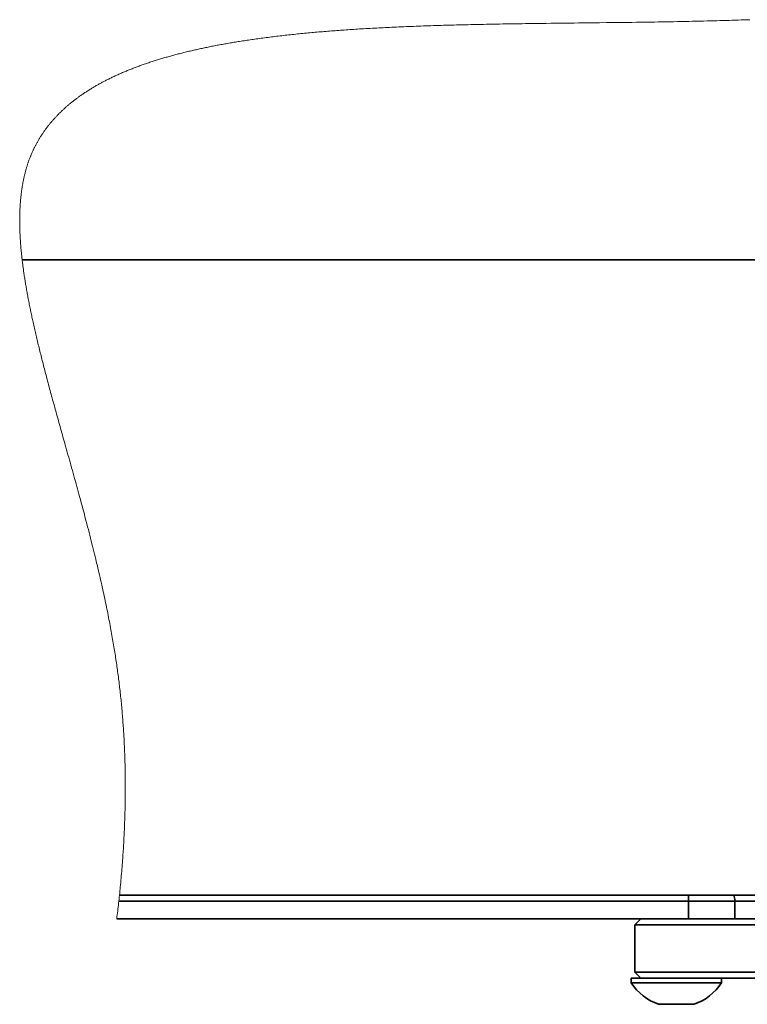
# Model space of a CAD drawing. Header units: millimetres. Extents: x 559 to 1365, y 424 to 1103.
# Tile 3 of 85: x 669 to 688, y 603 to 628. Entities that reach past the tile are written whole.
import ezdxf

# ---------------------------------------------------------------- set-up
doc = ezdxf.new("R2010")
doc.units = ezdxf.units.MM

msp = doc.modelspace()

# ---------------------------------------------------------------- linework, layer by layer
at = {"color": 7, "linetype": 'Continuous', "lineweight": 18}
for p, q in [((683.9702, 627.4603), (683.7947, 627.4583)), ((684.1458, 627.4623), (683.9702, 627.4603)), ((684.3213, 627.4644), (684.1458, 627.4623)), ((684.4969, 627.4666), (684.3213, 627.4644)), ((684.6723, 627.4688), (684.4969, 627.4666)), ((684.787, 627.4703), (684.6723, 627.4688)), ((684.9015, 627.4718), (684.787, 627.4703)), ((685.0161, 627.4734), (684.9015, 627.4718)), ((685.1306, 627.4751), (685.0161, 627.4734)), ((685.245, 627.4768), (685.1306, 627.4751)), ((685.3594, 627.4785), (685.245, 627.4768)), ((685.4555, 627.4801), (685.3594, 627.4785)), ((685.5515, 627.4816), (685.4555, 627.4801)), ((685.6474, 627.4832), (685.5515, 627.4816)), ((685.7433, 627.4849), (685.6474, 627.4832)), ((685.8408, 627.4867), (685.7433, 627.4849)), ((685.9383, 627.4885), (685.8408, 627.4867)), ((686.0358, 627.4904), (685.9383, 627.4885)), ((686.1331, 627.4923), (686.0358, 627.4904)), ((686.2304, 627.4943), (686.1331, 627.4923)), ((686.3225, 627.4963), (686.2304, 627.4943)), ((686.4145, 627.4983), (686.3225, 627.4963)), ((686.5065, 627.5004), (686.4145, 627.4983)), ((686.5983, 627.5025), (686.5065, 627.5004)), ((686.6901, 627.5048), (686.5983, 627.5025)), ((686.7818, 627.5071), (686.6901, 627.5048)), ((686.8587, 627.5091), (686.7818, 627.5071)), ((686.9356, 627.5111), (686.8587, 627.5091)), ((687.0124, 627.5132), (686.9356, 627.5111)), ((687.0891, 627.5154), (687.0124, 627.5132)), ((687.1672, 627.5176), (687.0891, 627.5154)), ((687.2451, 627.5199), (687.1672, 627.5176)), ((687.323, 627.5223), (687.2451, 627.5199)), ((687.4009, 627.5247), (687.323, 627.5223)), ((687.4786, 627.5272), (687.4009, 627.5247)), ((687.5518, 627.5297), (687.4786, 627.5272)), ((687.625, 627.5322), (687.5518, 627.5297)), ((687.6981, 627.5347), (687.625, 627.5322)), ((687.771, 627.5373), (687.6981, 627.5347)), ((676.7425, 627.2148), (676.6979, 627.2108)), ((676.7872, 627.2188), (676.7425, 627.2148)), ((676.8319, 627.2227), (676.7872, 627.2188)), ((676.8776, 627.2267), (676.8319, 627.2227)), ((676.9233, 627.2306), (676.8776, 627.2267)), ((676.9691, 627.2344), (676.9233, 627.2306)), ((677.015, 627.2382), (676.9691, 627.2344)), ((677.061, 627.242), (677.015, 627.2382)), ((677.1062, 627.2456), (677.061, 627.242)), ((677.1515, 627.2492), (677.1062, 627.2456)), ((677.1969, 627.2528), (677.1515, 627.2492)), ((677.2423, 627.2563), (677.1969, 627.2528)), ((677.2887, 627.2598), (677.2423, 627.2563)), ((677.3351, 627.2633), (677.2887, 627.2598)), ((677.3817, 627.2667), (677.3351, 627.2633)), ((677.4282, 627.2701), (677.3817, 627.2667)), ((677.4749, 627.2734), (677.4282, 627.2701)), ((677.5216, 627.2767), (677.4749, 627.2734)), ((677.5685, 627.28), (677.5216, 627.2767)), ((677.6154, 627.2832), (677.5685, 627.28)), ((677.6623, 627.2863), (677.6154, 627.2832)), ((677.7093, 627.2894), (677.6623, 627.2863)), ((677.7593, 627.2927), (677.7093, 627.2894)), ((677.8093, 627.2959), (677.7593, 627.2927)), ((677.8595, 627.2991), (677.8093, 627.2959)), ((677.9097, 627.3022), (677.8595, 627.2991)), ((677.96, 627.3053), (677.9097, 627.3022)), ((678.0103, 627.3083), (677.96, 627.3053)), ((678.0659, 627.3116), (678.0103, 627.3083)), ((678.1216, 627.3148), (678.0659, 627.3116)), ((678.1774, 627.318), (678.1216, 627.3148)), ((678.2333, 627.3211), (678.1774, 627.318)), ((678.2892, 627.3241), (678.2333, 627.3211)), ((678.3453, 627.3272), (678.2892, 627.3241)), ((678.3989, 627.33), (678.3453, 627.3272)), ((678.4526, 627.3328), (678.3989, 627.33)), ((678.5063, 627.3355), (678.4526, 627.3328)), ((678.5602, 627.3382), (678.5063, 627.3355)), ((678.6141, 627.3408), (678.5602, 627.3382)), ((678.668, 627.3434), (678.6141, 627.3408)), ((678.7221, 627.346), (678.668, 627.3434)), ((678.7762, 627.3485), (678.7221, 627.346)), ((678.8382, 627.3513), (678.7762, 627.3485)), ((678.9002, 627.3541), (678.8382, 627.3513)), ((678.9624, 627.3568), (678.9002, 627.3541)), ((679.0246, 627.3594), (678.9624, 627.3568)), ((679.087, 627.362), (679.0246, 627.3594)), ((679.1494, 627.3645), (679.087, 627.362)), ((679.2119, 627.367), (679.1494, 627.3645)), ((679.2733, 627.3694), (679.2119, 627.367)), ((679.3347, 627.3718), (679.2733, 627.3694)), ((679.3962, 627.3741), (679.3347, 627.3718)), ((679.4578, 627.3763), (679.3962, 627.3741)), ((679.5206, 627.3786), (679.4578, 627.3763)), ((679.5835, 627.3808), (679.5206, 627.3786)), ((679.6465, 627.3829), (679.5835, 627.3808)), ((679.7095, 627.385), (679.6465, 627.3829)), ((679.7726, 627.3871), (679.7095, 627.385)), ((679.836, 627.3891), (679.7726, 627.3871)), ((679.8994, 627.3911), (679.836, 627.3891)), ((679.9629, 627.393), (679.8994, 627.3911)), ((680.0265, 627.3949), (679.9629, 627.393)), ((680.0901, 627.3967), (680.0265, 627.3949)), ((680.1538, 627.3985), (680.0901, 627.3967)), ((680.2176, 627.4003), (680.1538, 627.3985)), ((680.2887, 627.4022), (680.2176, 627.4003)), ((680.3599, 627.4041), (680.2887, 627.4022)), ((680.4312, 627.4059), (680.3599, 627.4041)), ((680.5026, 627.4077), (680.4312, 627.4059)), ((680.5741, 627.4094), (680.5026, 627.4077)), ((680.6456, 627.4111), (680.5741, 627.4094)), ((680.7172, 627.4128), (680.6456, 627.4111)), ((680.7889, 627.4144), (680.7172, 627.4128)), ((680.8709, 627.4162), (680.7889, 627.4144)), ((680.953, 627.4179), (680.8709, 627.4162)), ((681.0352, 627.4196), (680.953, 627.4179)), ((681.1175, 627.4213), (681.0352, 627.4196)), ((681.1999, 627.4229), (681.1175, 627.4213)), ((681.2823, 627.4244), (681.1999, 627.4229)), ((681.3649, 627.4259), (681.2823, 627.4244)), ((681.4459, 627.4274), (681.3649, 627.4259)), ((681.5269, 627.4288), (681.4459, 627.4274)), ((681.608, 627.4302), (681.5269, 627.4288)), ((681.6892, 627.4315), (681.608, 627.4302)), ((681.772, 627.4328), (681.6892, 627.4315)), ((681.8548, 627.4341), (681.772, 627.4328)), ((681.9377, 627.4353), (681.8548, 627.4341)), ((682.0206, 627.4366), (681.9377, 627.4353)), ((682.1036, 627.4378), (682.0206, 627.4366)), ((682.2051, 627.4392), (682.1036, 627.4378)), ((682.3066, 627.4406), (682.2051, 627.4392)), ((682.4083, 627.4419), (682.3066, 627.4406)), ((682.51, 627.4433), (682.4083, 627.4419)), ((682.6265, 627.4447), (682.51, 627.4433)), ((682.743, 627.4462), (682.6265, 627.4447)), ((682.8597, 627.4476), (682.743, 627.4462)), ((682.9764, 627.449), (682.8597, 627.4476)), ((683.0932, 627.4503), (682.9764, 627.449)), ((683.21, 627.4517), (683.0932, 627.4503)), ((683.3269, 627.453), (683.21, 627.4517)), ((683.4438, 627.4543), (683.3269, 627.453)), ((683.6192, 627.4563), (683.4438, 627.4543)), ((683.7947, 627.4583), (683.6192, 627.4563)), ((674.7369, 626.9659), (674.7028, 626.9602)), ((674.7711, 626.9715), (674.7369, 626.9659)), ((674.8053, 626.9771), (674.7711, 626.9715)), ((674.8396, 626.9827), (674.8053, 626.9771)), ((674.8772, 626.9887), (674.8396, 626.9827)), ((674.9148, 626.9947), (674.8772, 626.9887)), ((674.9525, 627.0006), (674.9148, 626.9947)), ((674.9903, 627.0064), (674.9525, 627.0006)), ((675.0282, 627.0122), (674.9903, 627.0064)), ((675.0662, 627.0179), (675.0282, 627.0122)), ((675.1042, 627.0236), (675.0662, 627.0179)), ((675.1428, 627.0293), (675.1042, 627.0236)), ((675.1814, 627.035), (675.1428, 627.0293)), ((675.2201, 627.0405), (675.1814, 627.035)), ((675.259, 627.0461), (675.2201, 627.0405)), ((675.2979, 627.0515), (675.259, 627.0461)), ((675.3368, 627.057), (675.2979, 627.0515)), ((675.3795, 627.0628), (675.3368, 627.057)), ((675.4222, 627.0686), (675.3795, 627.0628)), ((675.465, 627.0744), (675.4222, 627.0686)), ((675.5079, 627.08), (675.465, 627.0744)), ((675.551, 627.0856), (675.5079, 627.08)), ((675.5941, 627.0912), (675.551, 627.0856)), ((675.6373, 627.0967), (675.5941, 627.0912)), ((675.6807, 627.1021), (675.6373, 627.0967)), ((675.7241, 627.1075), (675.6807, 627.1021)), ((675.7676, 627.1128), (675.7241, 627.1075)), ((675.8112, 627.118), (675.7676, 627.1128)), ((675.8549, 627.1232), (675.8112, 627.118)), ((675.8987, 627.1284), (675.8549, 627.1232)), ((675.9427, 627.1334), (675.8987, 627.1284)), ((675.9858, 627.1384), (675.9427, 627.1334)), ((676.029, 627.1432), (675.9858, 627.1384)), ((676.0723, 627.148), (676.029, 627.1432)), ((676.1157, 627.1528), (676.0723, 627.148)), ((676.1599, 627.1576), (676.1157, 627.1528)), ((676.2043, 627.1623), (676.1599, 627.1576)), ((676.2487, 627.167), (676.2043, 627.1623)), ((676.2933, 627.1716), (676.2487, 627.167)), ((676.3379, 627.1762), (676.2933, 627.1716)), ((676.3827, 627.1807), (676.3379, 627.1762)), ((676.4276, 627.1852), (676.3827, 627.1807)), ((676.4726, 627.1896), (676.4276, 627.1852)), ((676.5176, 627.194), (676.4726, 627.1896)), ((676.5628, 627.1983), (676.5176, 627.194)), ((676.6081, 627.2025), (676.5628, 627.1983)), ((676.6534, 627.2067), (676.6081, 627.2025)), ((676.6979, 627.2108), (676.6534, 627.2067)), ((673.5023, 626.7156), (673.4713, 626.7079)), ((673.5334, 626.7231), (673.5023, 626.7156)), ((673.5645, 626.7307), (673.5334, 626.7231)), ((673.5958, 626.7381), (673.5645, 626.7307)), ((673.6271, 626.7455), (673.5958, 626.7381)), ((673.6585, 626.7529), (673.6271, 626.7455)), ((673.6877, 626.7597), (673.6585, 626.7529)), ((673.717, 626.7664), (673.6877, 626.7597)), ((673.7463, 626.7731), (673.717, 626.7664)), ((673.7757, 626.7797), (673.7463, 626.7731)), ((673.8057, 626.7864), (673.7757, 626.7797)), ((673.8358, 626.793), (673.8057, 626.7864)), ((673.8659, 626.7996), (673.8358, 626.793)), ((673.8961, 626.8062), (673.8659, 626.7996)), ((673.9264, 626.8127), (673.8961, 626.8062)), ((673.9568, 626.8192), (673.9264, 626.8127)), ((673.9873, 626.8256), (673.9568, 626.8192)), ((674.0178, 626.832), (673.9873, 626.8256)), ((674.0484, 626.8383), (674.0178, 626.832)), ((674.0791, 626.8446), (674.0484, 626.8383)), ((674.1117, 626.8512), (674.0791, 626.8446)), ((674.1444, 626.8578), (674.1117, 626.8512)), ((674.1772, 626.8643), (674.1444, 626.8578)), ((674.21, 626.8708), (674.1772, 626.8643)), ((674.243, 626.8772), (674.21, 626.8708)), ((674.276, 626.8835), (674.243, 626.8772)), ((674.3072, 626.8895), (674.276, 626.8835)), ((674.3385, 626.8954), (674.3072, 626.8895)), ((674.3698, 626.9013), (674.3385, 626.8954)), ((674.4013, 626.9071), (674.3698, 626.9013)), ((674.4328, 626.9129), (674.4013, 626.9071)), ((674.4662, 626.919), (674.4328, 626.9129)), ((674.4998, 626.925), (674.4662, 626.919)), ((674.5334, 626.931), (674.4998, 626.925)), ((674.5671, 626.9369), (674.5334, 626.931)), ((674.6009, 626.9428), (674.5671, 626.9369)), ((674.6348, 626.9486), (674.6009, 626.9428)), ((674.6688, 626.9544), (674.6348, 626.9486)), ((674.7028, 626.9602), (674.6688, 626.9544)), ((672.6364, 626.4695), (672.6082, 626.4602)), ((672.6632, 626.4783), (672.6364, 626.4695)), ((672.6901, 626.487), (672.6632, 626.4783)), ((672.717, 626.4957), (672.6901, 626.487)), ((672.7441, 626.5042), (672.717, 626.4957)), ((672.7712, 626.5128), (672.7441, 626.5042)), ((672.7985, 626.5213), (672.7712, 626.5128)), ((672.8258, 626.5297), (672.7985, 626.5213)), ((672.8526, 626.5379), (672.8258, 626.5297)), ((672.8796, 626.5461), (672.8526, 626.5379)), ((672.9066, 626.5542), (672.8796, 626.5461)), ((672.9337, 626.5623), (672.9066, 626.5542)), ((672.9613, 626.5704), (672.9337, 626.5623)), ((672.9891, 626.5785), (672.9613, 626.5704)), ((673.0169, 626.5866), (672.9891, 626.5785)), ((673.0448, 626.5946), (673.0169, 626.5866)), ((673.0728, 626.6025), (673.0448, 626.5946)), ((673.1004, 626.6103), (673.0728, 626.6025)), ((673.1281, 626.618), (673.1004, 626.6103)), ((673.1558, 626.6256), (673.1281, 626.618)), ((673.1836, 626.6332), (673.1558, 626.6256)), ((673.212, 626.6409), (673.1836, 626.6332)), ((673.2405, 626.6486), (673.212, 626.6409)), ((673.2691, 626.6562), (673.2405, 626.6486)), ((673.2978, 626.6637), (673.2691, 626.6562)), ((673.3265, 626.6712), (673.2978, 626.6637)), ((673.3553, 626.6787), (673.3265, 626.6712)), ((673.3842, 626.686), (673.3553, 626.6787)), ((673.4132, 626.6934), (673.3842, 626.686)), ((673.4422, 626.7007), (673.4132, 626.6934)), ((673.4713, 626.7079), (673.4422, 626.7007)), ((671.966, 626.2199), (671.9421, 626.2098)), ((671.9899, 626.23), (671.966, 626.2199)), ((672.0143, 626.2401), (671.9899, 626.23)), ((672.0389, 626.2502), (672.0143, 626.2401)), ((672.0635, 626.2603), (672.0389, 626.2502)), ((672.0883, 626.2703), (672.0635, 626.2603)), ((672.1131, 626.2802), (672.0883, 626.2703)), ((672.1375, 626.2899), (672.1131, 626.2802)), ((672.1621, 626.2996), (672.1375, 626.2899)), ((672.1868, 626.3091), (672.1621, 626.2996)), ((672.2115, 626.3187), (672.1868, 626.3091)), ((672.2368, 626.3283), (672.2115, 626.3187)), ((672.2621, 626.3379), (672.2368, 626.3283)), ((672.2876, 626.3475), (672.2621, 626.3379)), ((672.3131, 626.3569), (672.2876, 626.3475)), ((672.3388, 626.3664), (672.3131, 626.3569)), ((672.3645, 626.3757), (672.3388, 626.3664)), ((672.3903, 626.385), (672.3645, 626.3757)), ((672.4162, 626.3943), (672.3903, 626.385)), ((672.4422, 626.4035), (672.4162, 626.3943)), ((672.4683, 626.4126), (672.4422, 626.4035)), ((672.4961, 626.4223), (672.4683, 626.4126)), ((672.524, 626.4319), (672.4961, 626.4223)), ((672.5519, 626.4414), (672.524, 626.4319)), ((672.58, 626.4508), (672.5519, 626.4414)), ((672.6082, 626.4602), (672.58, 626.4508)), ((671.4455, 625.975), (671.4262, 625.9648)), ((671.465, 625.9852), (671.4455, 625.975)), ((671.4845, 625.9953), (671.465, 625.9852)), ((671.5041, 626.0054), (671.4845, 625.9953)), ((671.5238, 626.0154), (671.5041, 626.0054)), ((671.5459, 626.0266), (671.5238, 626.0154)), ((671.5682, 626.0377), (671.5459, 626.0266)), ((671.5905, 626.0488), (671.5682, 626.0377)), ((671.6129, 626.0597), (671.5905, 626.0488)), ((671.6358, 626.0709), (671.6129, 626.0597)), ((671.6588, 626.0819), (671.6358, 626.0709)), ((671.682, 626.0929), (671.6588, 626.0819)), ((671.7052, 626.1039), (671.682, 626.0929)), ((671.7285, 626.1148), (671.7052, 626.1039)), ((671.752, 626.1256), (671.7285, 626.1148)), ((671.7755, 626.1364), (671.752, 626.1256)), ((671.7992, 626.1471), (671.7755, 626.1364)), ((671.8229, 626.1578), (671.7992, 626.1471)), ((671.8468, 626.1684), (671.8229, 626.1578)), ((671.8707, 626.1789), (671.8468, 626.1684)), ((671.8947, 626.1894), (671.8707, 626.1789)), ((671.9184, 626.1996), (671.8947, 626.1894)), ((671.9421, 626.2098), (671.9184, 626.1996)), ((671.006, 625.7186), (670.9871, 625.7063)), ((671.0254, 625.7311), (671.006, 625.7186)), ((671.0448, 625.7435), (671.0254, 625.7311)), ((671.0643, 625.7559), (671.0448, 625.7435)), ((671.0839, 625.7682), (671.0643, 625.7559)), ((671.1037, 625.7804), (671.0839, 625.7682)), ((671.1225, 625.792), (671.1037, 625.7804)), ((671.1415, 625.8036), (671.1225, 625.792)), ((671.1605, 625.8151), (671.1415, 625.8036)), ((671.1797, 625.8265), (671.1605, 625.8151)), ((671.1989, 625.8379), (671.1797, 625.8265)), ((671.2182, 625.8492), (671.1989, 625.8379)), ((671.2367, 625.86), (671.2182, 625.8492)), ((671.2553, 625.8707), (671.2367, 625.86)), ((671.274, 625.8813), (671.2553, 625.8707)), ((671.2927, 625.8919), (671.274, 625.8813)), ((671.3116, 625.9025), (671.2927, 625.8919)), ((671.3305, 625.913), (671.3116, 625.9025)), ((671.3495, 625.9235), (671.3305, 625.913)), ((671.3685, 625.9339), (671.3495, 625.9235)), ((671.3877, 625.9442), (671.3685, 625.9339)), ((671.4069, 625.9546), (671.3877, 625.9442)), ((671.4262, 625.9648), (671.4069, 625.9546)), ((670.6599, 625.471), (670.6439, 625.4584)), ((670.6759, 625.4836), (670.6599, 625.471)), ((670.6912, 625.4955), (670.6759, 625.4836)), ((670.7067, 625.5074), (670.6912, 625.4955)), ((670.7222, 625.5193), (670.7067, 625.5074)), ((670.7378, 625.5311), (670.7222, 625.5193)), ((670.7535, 625.5428), (670.7378, 625.5311)), ((670.7692, 625.5546), (670.7535, 625.5428)), ((670.7851, 625.5662), (670.7692, 625.5546)), ((670.801, 625.5778), (670.7851, 625.5662)), ((670.817, 625.5894), (670.801, 625.5778)), ((670.833, 625.6009), (670.817, 625.5894)), ((670.8492, 625.6123), (670.833, 625.6009)), ((670.8654, 625.6238), (670.8492, 625.6123)), ((670.8817, 625.6351), (670.8654, 625.6238)), ((670.8981, 625.6464), (670.8817, 625.6351)), ((670.9145, 625.6577), (670.8981, 625.6464)), ((670.931, 625.6689), (670.9145, 625.6577)), ((670.9496, 625.6814), (670.931, 625.6689)), ((670.9683, 625.6939), (670.9496, 625.6814)), ((670.9871, 625.7063), (670.9683, 625.6939)), ((670.3776, 625.2264), (670.3634, 625.2127)), ((670.392, 625.24), (670.3776, 625.2264)), ((670.4064, 625.2536), (670.392, 625.24)), ((670.421, 625.2671), (670.4064, 625.2536)), ((670.4356, 625.2805), (670.421, 625.2671)), ((670.4503, 625.2939), (670.4356, 625.2805)), ((670.4651, 625.3073), (670.4503, 625.2939)), ((670.4793, 625.32), (670.4651, 625.3073)), ((670.4936, 625.3326), (670.4793, 625.32)), ((670.508, 625.3452), (670.4936, 625.3326)), ((670.5225, 625.3577), (670.508, 625.3452)), ((670.537, 625.3702), (670.5225, 625.3577)), ((670.5516, 625.3826), (670.537, 625.3702)), ((670.5663, 625.395), (670.5516, 625.3826)), ((670.5811, 625.4073), (670.5663, 625.395)), ((670.5967, 625.4201), (670.5811, 625.4073)), ((670.6124, 625.4329), (670.5967, 625.4201)), ((670.6281, 625.4457), (670.6124, 625.4329)), ((670.6439, 625.4584), (670.6281, 625.4457)), ((670.1426, 624.9801), (670.1305, 624.9661)), ((670.1547, 624.9941), (670.1426, 624.9801)), ((670.167, 625.008), (670.1547, 624.9941)), ((670.1793, 625.0219), (670.167, 625.008)), ((670.1918, 625.0357), (670.1793, 625.0219)), ((670.2043, 625.0495), (670.1918, 625.0357)), ((670.2169, 625.0632), (670.2043, 625.0495)), ((670.2295, 625.0768), (670.2169, 625.0632)), ((670.2422, 625.0902), (670.2295, 625.0768)), ((670.2548, 625.1036), (670.2422, 625.0902)), ((670.2676, 625.1169), (670.2548, 625.1036)), ((670.2805, 625.1302), (670.2676, 625.1169)), ((670.2934, 625.1434), (670.2805, 625.1302)), ((670.3072, 625.1574), (670.2934, 625.1434)), ((670.3211, 625.1713), (670.3072, 625.1574)), ((670.3351, 625.1852), (670.3211, 625.1713)), ((670.3492, 625.199), (670.3351, 625.1852)), ((670.3634, 625.2127), (670.3492, 625.199)), ((669.9433, 624.7264), (669.9329, 624.7116)), ((669.9538, 624.7411), (669.9433, 624.7264)), ((669.9644, 624.7558), (669.9538, 624.7411)), ((669.9751, 624.7705), (669.9644, 624.7558)), ((669.9859, 624.7851), (669.9751, 624.7705)), ((669.9974, 624.8005), (669.9859, 624.7851)), ((670.009, 624.8159), (669.9974, 624.8005)), ((670.0207, 624.8312), (670.009, 624.8159)), ((670.0326, 624.8464), (670.0207, 624.8312)), ((670.0445, 624.8616), (670.0326, 624.8464)), ((670.0565, 624.8767), (670.0445, 624.8616)), ((670.0686, 624.8917), (670.0565, 624.8767)), ((670.0808, 624.9067), (670.0686, 624.8917)), ((670.093, 624.9217), (670.0808, 624.9067)), ((670.1054, 624.9365), (670.093, 624.9217)), ((670.1179, 624.9513), (670.1054, 624.9365)), ((670.1305, 624.9661), (670.1179, 624.9513)), ((669.7835, 624.4771), (669.7745, 624.4614)), ((669.7926, 624.4928), (669.7835, 624.4771)), ((669.8018, 624.5084), (669.7926, 624.4928)), ((669.8111, 624.5239), (669.8018, 624.5084)), ((669.8204, 624.5394), (669.8111, 624.5239)), ((669.8299, 624.5549), (669.8204, 624.5394)), ((669.8394, 624.5702), (669.8299, 624.5549)), ((669.849, 624.5856), (669.8394, 624.5702)), ((669.8587, 624.6008), (669.849, 624.5856)), ((669.8685, 624.616), (669.8587, 624.6008)), ((669.879, 624.6321), (669.8685, 624.616)), ((669.8896, 624.6481), (669.879, 624.6321)), ((669.9003, 624.6641), (669.8896, 624.6481)), ((669.911, 624.68), (669.9003, 624.6641)), ((669.9219, 624.6958), (669.911, 624.68)), ((669.9329, 624.7116), (669.9219, 624.6958)), ((669.6592, 624.2379), (669.6522, 624.2228)), ((669.6662, 624.2529), (669.6592, 624.2379)), ((669.6733, 624.2678), (669.6662, 624.2529)), ((669.6804, 624.2825), (669.6733, 624.2678)), ((669.6875, 624.297), (669.6804, 624.2825)), ((669.6947, 624.3116), (669.6875, 624.297)), ((669.702, 624.326), (669.6947, 624.3116)), ((669.7094, 624.3407), (669.702, 624.326)), ((669.717, 624.3554), (669.7094, 624.3407)), ((669.7246, 624.37), (669.717, 624.3554)), ((669.7323, 624.3846), (669.7246, 624.37)), ((669.7401, 624.3991), (669.7323, 624.3846)), ((669.7485, 624.4147), (669.7401, 624.3991)), ((669.7571, 624.4303), (669.7485, 624.4147)), ((669.7658, 624.4459), (669.7571, 624.4303)), ((669.7745, 624.4614), (669.7658, 624.4459)), ((669.5545, 623.9848), (669.5482, 623.9673)), ((669.5609, 624.0022), (669.5545, 623.9848)), ((669.5673, 624.0195), (669.5609, 624.0022)), ((669.5739, 624.0368), (669.5673, 624.0195)), ((669.5805, 624.054), (669.5739, 624.0368)), ((669.5867, 624.0696), (669.5805, 624.054)), ((669.5929, 624.0851), (669.5867, 624.0696)), ((669.5992, 624.1006), (669.5929, 624.0851)), ((669.6055, 624.116), (669.5992, 624.1006)), ((669.612, 624.1314), (669.6055, 624.116)), ((669.6185, 624.1468), (669.612, 624.1314)), ((669.6251, 624.1621), (669.6185, 624.1468)), ((669.6317, 624.1773), (669.6251, 624.1621)), ((669.6385, 624.1925), (669.6317, 624.1773)), ((669.6453, 624.2077), (669.6385, 624.1925)), ((669.6522, 624.2228), (669.6453, 624.2077)), ((669.473, 623.7286), (669.468, 623.7103)), ((669.478, 623.7468), (669.473, 623.7286)), ((669.4832, 623.765), (669.478, 623.7468)), ((669.4884, 623.7831), (669.4832, 623.765)), ((669.4938, 623.8011), (669.4884, 623.7831)), ((669.4992, 623.8191), (669.4938, 623.8011)), ((669.5047, 623.8371), (669.4992, 623.8191)), ((669.5104, 623.8549), (669.5047, 623.8371)), ((669.5155, 623.8711), (669.5104, 623.8549)), ((669.5208, 623.8873), (669.5155, 623.8711)), ((669.5261, 623.9034), (669.5208, 623.8873)), ((669.5315, 623.9195), (669.5261, 623.9034)), ((669.537, 623.9355), (669.5315, 623.9195)), ((669.5426, 623.9514), (669.537, 623.9355)), ((669.5482, 623.9673), (669.5426, 623.9514)), ((669.4138, 623.481), (669.41, 623.462)), ((669.418, 623.5011), (669.4138, 623.481)), ((669.4222, 623.5212), (669.418, 623.5011)), ((669.4266, 623.5412), (669.4222, 623.5212)), ((669.431, 623.5611), (669.4266, 623.5412)), ((669.4356, 623.581), (669.431, 623.5611)), ((669.4402, 623.6008), (669.4356, 623.581)), ((669.4446, 623.6191), (669.4402, 623.6008)), ((669.4491, 623.6373), (669.4446, 623.6191)), ((669.4536, 623.6555), (669.4491, 623.6373)), ((669.4583, 623.6736), (669.4536, 623.6555)), ((669.4631, 623.692), (669.4583, 623.6736)), ((669.468, 623.7103), (669.4631, 623.692)), ((669.3733, 623.2497), (669.3705, 623.2304)), ((669.3762, 623.269), (669.3733, 623.2497)), ((669.3792, 623.2882), (669.3762, 623.269)), ((669.3823, 623.3078), (669.3792, 623.2882)), ((669.3854, 623.3272), (669.3823, 623.3078)), ((669.3887, 623.3466), (669.3854, 623.3272)), ((669.392, 623.366), (669.3887, 623.3466)), ((669.3954, 623.3853), (669.392, 623.366)), ((669.3989, 623.4046), (669.3954, 623.3853)), ((669.4025, 623.4238), (669.3989, 623.4046)), ((669.4062, 623.4429), (669.4025, 623.4238)), ((669.41, 623.462), (669.4062, 623.4429)), ((669.3427, 622.9918), (669.3409, 622.9713)), ((669.3446, 623.0121), (669.3427, 622.9918)), ((669.3466, 623.0324), (669.3446, 623.0121)), ((669.3486, 623.0523), (669.3466, 623.0324)), ((669.3507, 623.0721), (669.3486, 623.0523)), ((669.3529, 623.0918), (669.3507, 623.0721)), ((669.3552, 623.1115), (669.3529, 623.0918)), ((669.3575, 623.1315), (669.3552, 623.1115)), ((669.36, 623.1515), (669.3575, 623.1315)), ((669.3625, 623.1714), (669.36, 623.1515)), ((669.3651, 623.1912), (669.3625, 623.1714)), ((669.3678, 623.211), (669.3651, 623.1912)), ((669.3705, 623.2304), (669.3678, 623.211)), ((669.3255, 622.7375), (669.3246, 622.7167)), ((669.3265, 622.7583), (669.3255, 622.7375)), ((669.3276, 622.7802), (669.3265, 622.7583)), ((669.3288, 622.8021), (669.3276, 622.7802)), ((669.33, 622.824), (669.3288, 622.8021)), ((669.3314, 622.8458), (669.33, 622.824)), ((669.3328, 622.8675), (669.3314, 622.8458)), ((669.3343, 622.8892), (669.3328, 622.8675)), ((669.3358, 622.9098), (669.3343, 622.8892)), ((669.3375, 622.9304), (669.3358, 622.9098)), ((669.3391, 622.9509), (669.3375, 622.9304)), ((669.3409, 622.9713), (669.3391, 622.9509)), ((669.3195, 622.4858), (669.3194, 622.4648)), ((669.3196, 622.5068), (669.3195, 622.4858)), ((669.3198, 622.5277), (669.3196, 622.5068)), ((669.32, 622.5486), (669.3198, 622.5277)), ((669.3203, 622.5697), (669.32, 622.5486)), ((669.3207, 622.5909), (669.3203, 622.5697)), ((669.3212, 622.612), (669.3207, 622.5909)), ((669.3217, 622.633), (669.3212, 622.612)), ((669.3223, 622.654), (669.3217, 622.633)), ((669.323, 622.675), (669.3223, 622.654)), ((669.3238, 622.6959), (669.323, 622.675)), ((669.3246, 622.7167), (669.3238, 622.6959)), ((669.3194, 622.4648), (669.3194, 622.4409)), ((669.3194, 622.4409), (669.3195, 622.4169)), ((669.3195, 622.4169), (669.3197, 622.3929)), ((669.3197, 622.3929), (669.32, 622.3687)), ((669.32, 622.3687), (669.3204, 622.3446)), ((669.3204, 622.3446), (669.3208, 622.3204)), ((669.3208, 622.3204), (669.3213, 622.2961)), ((669.3213, 622.2961), (669.3219, 622.2717)), ((669.3219, 622.2717), (669.3226, 622.2462)), ((669.3226, 622.2462), (669.3235, 622.2205)), ((669.3235, 622.2205), (669.3244, 622.1948)), ((669.3244, 622.1948), (669.3254, 622.1691)), ((669.3254, 622.1691), (669.3264, 622.1432)), ((669.3264, 622.1432), (669.3276, 622.1174)), ((669.3276, 622.1174), (669.3288, 622.0926)), ((669.3288, 622.0926), (669.3301, 622.0678)), ((669.3301, 622.0678), (669.3314, 622.0429)), ((669.3314, 622.0429), (669.3329, 622.0179)), ((669.3329, 622.0179), (669.3344, 621.9929)), ((669.3344, 621.9929), (669.336, 621.9679)), ((669.336, 621.9679), (669.3376, 621.9428)), ((669.3376, 621.9428), (669.3394, 621.9176)), ((669.3394, 621.9176), (669.3413, 621.8912)), ((669.3413, 621.8912), (669.3433, 621.8647)), ((669.3433, 621.8647), (669.3454, 621.8381)), ((669.3454, 621.8381), (669.3475, 621.8115)), ((669.3475, 621.8115), (669.3497, 621.7848)), ((669.3497, 621.7848), (669.3521, 621.7581)), ((669.3521, 621.7581), (669.3545, 621.7313)), ((669.3545, 621.7313), (669.357, 621.7044)), ((669.357, 621.7044), (669.3595, 621.6775)), ((669.3595, 621.6775), (669.3622, 621.6505)), ((669.3622, 621.6505), (669.3649, 621.6235)), ((669.3649, 621.6235), (669.3677, 621.5964)), ((669.3677, 621.5964), (669.3704, 621.5708)), ((669.3704, 621.5708), (669.3732, 621.5451)), ((669.3732, 621.5451), (669.3761, 621.5194)), ((669.3761, 621.5194), (669.379, 621.4937)), ((669.379, 621.4937), (669.382, 621.4678)), ((669.382, 621.4678), (669.3851, 621.4411)), ((669.3851, 621.4411), (669.3884, 621.4142)), ((669.3884, 621.4142), (669.3917, 621.3873)), ((669.3917, 621.3873), (669.3951, 621.3604)), ((669.3951, 621.3604), (669.3985, 621.3334)), ((669.3985, 621.3334), (669.4021, 621.3064)), ((669.4021, 621.3064), (669.4054, 621.2808)), ((669.4054, 621.2808), (669.4089, 621.2552)), ((669.4089, 621.2552), (669.4124, 621.2295)), ((669.4124, 621.2295), (669.416, 621.2038)), ((669.416, 621.2038), (669.4196, 621.1781)), ((669.4196, 621.1781), (669.4237, 621.1493)), ((669.4237, 621.1493), (669.4279, 621.1204)), ((669.4279, 621.1204), (669.4322, 621.0915)), ((669.4322, 621.0915), (669.4366, 621.0625)), ((669.4366, 621.0625), (669.441, 621.0335)), ((669.441, 621.0335), (669.4455, 621.0044)), ((669.4455, 621.0044), (669.4501, 620.9752)), ((669.4501, 620.9752), (669.4547, 620.946)), ((669.4547, 620.946), (669.4594, 620.9168)), ((669.4594, 620.9168), (669.4642, 620.8874)), ((669.4642, 620.8874), (669.4691, 620.8581)), ((669.4691, 620.8581), (669.474, 620.8286)), ((669.474, 620.8286), (669.479, 620.7991)), ((669.479, 620.7991), (669.484, 620.7696)), ((669.484, 620.7696), (669.4892, 620.7399)), ((669.4892, 620.7399), (669.4944, 620.7103)), ((669.4944, 620.7103), (669.4999, 620.6791)), ((669.4999, 620.6791), (669.5055, 620.6479)), ((669.5055, 620.6479), (669.5112, 620.6167)), ((669.5112, 620.6167), (669.5169, 620.5853)), ((669.5169, 620.5853), (669.5227, 620.5539)), ((669.5227, 620.5539), (669.5286, 620.5225)), ((669.5286, 620.5225), (669.5351, 620.4881)), ((669.5351, 620.4881), (669.5417, 620.4536)), ((669.5417, 620.4536), (669.5484, 620.4191)), ((669.5484, 620.4191), (669.5551, 620.3845)), ((669.5551, 620.3845), (669.5619, 620.3499)), ((669.5619, 620.3499), (669.5689, 620.3151)), ((669.5689, 620.3151), (669.5758, 620.2803)), ((669.5758, 620.2803), (669.5823, 620.2484)), ((669.5823, 620.2484), (669.5889, 620.2163)), ((669.5889, 620.2163), (669.5955, 620.1843)), ((669.5955, 620.1843), (669.6022, 620.1521)), ((669.6022, 620.1521), (669.6089, 620.1199)), ((669.6089, 620.1199), (669.6157, 620.0877)), ((669.6157, 620.0877), (669.6226, 620.0553)), ((669.6226, 620.0553), (669.6295, 620.023)), ((669.6295, 620.023), (669.6365, 619.9905)), ((669.6365, 619.9905), (669.6435, 619.9581)), ((669.6435, 619.9581), (669.6506, 619.9255)), ((669.6506, 619.9255), (669.6578, 619.8929)), ((669.6578, 619.8929), (669.6664, 619.8544)), ((669.6664, 619.8544), (669.675, 619.8159)), ((669.675, 619.8159), (669.6837, 619.7772)), ((669.6837, 619.7772), (669.6924, 619.7385)), ((669.6924, 619.7385), (669.7006, 619.7026)), ((669.7006, 619.7026), (669.7089, 619.6666)), ((669.7089, 619.6666), (669.7172, 619.6306)), ((669.7172, 619.6306), (669.7256, 619.5945)), ((669.7256, 619.5945), (669.7341, 619.5583)), ((669.7341, 619.5583), (669.7426, 619.5221)), ((669.7426, 619.5221), (669.7512, 619.4858)), ((669.7512, 619.4858), (669.7607, 619.4458)), ((669.7607, 619.4458), (669.7703, 619.4057)), ((669.7703, 619.4057), (669.7799, 619.3656)), ((669.7799, 619.3656), (669.7897, 619.3254)), ((669.7897, 619.3254), (669.7995, 619.2851)), ((669.7995, 619.2851), (669.8094, 619.2447)), ((669.8094, 619.2447), (669.8193, 619.2042)), ((669.8193, 619.2042), (669.8294, 619.1637)), ((669.8294, 619.1637), (669.8394, 619.1231)), ((669.8394, 619.1231), (669.8496, 619.0825)), ((669.8496, 619.0825), (669.8596, 619.0425)), ((669.8596, 619.0425), (669.8697, 619.0024)), ((669.8697, 619.0024), (669.8799, 618.9622)), ((669.8799, 618.9622), (669.8901, 618.922)), ((669.8901, 618.922), (669.9006, 618.881)), ((669.9006, 618.881), (669.9111, 618.8399)), ((669.9111, 618.8399), (669.9217, 618.7988)), ((669.9217, 618.7988), (669.9324, 618.7576)), ((669.9324, 618.7576), (669.9431, 618.7163)), ((669.9431, 618.7163), (669.9537, 618.6757)), ((669.9537, 618.6757), (669.9643, 618.635)), ((669.9643, 618.635), (669.975, 618.5942)), ((669.975, 618.5942), (669.9857, 618.5534)), ((669.9857, 618.5534), (669.9986, 618.5047)), ((669.9986, 618.5047), (670.0115, 618.456)), ((670.0115, 618.456), (670.0245, 618.4071)), ((670.0245, 618.4071), (670.0376, 618.3582)), ((670.0376, 618.3582), (670.0507, 618.3091)), ((670.0507, 618.3091), (670.0639, 618.26)), ((670.0639, 618.26), (670.0764, 618.2136)), ((670.0764, 618.2136), (670.0889, 618.1671)), ((670.0889, 618.1671), (670.1016, 618.1205)), ((670.1016, 618.1205), (670.1142, 618.0738)), ((670.1142, 618.0738), (670.127, 618.0271)), ((670.127, 618.0271), (670.1397, 617.9803)), ((670.1397, 617.9803), (670.1526, 617.9334)), ((670.1526, 617.9334), (670.1667, 617.8817)), ((670.1667, 617.8817), (670.1809, 617.83)), ((670.1809, 617.83), (670.1952, 617.7781)), ((670.1952, 617.7781), (670.2095, 617.7262)), ((670.2095, 617.7262), (670.2239, 617.6742)), ((670.2239, 617.6742), (670.2383, 617.6221)), ((670.2383, 617.6221), (670.2528, 617.5699)), ((670.2528, 617.5699), (670.2673, 617.5176)), ((670.2673, 617.5176), (670.2819, 617.4653)), ((670.2819, 617.4653), (670.2965, 617.4129)), ((670.2965, 617.4129), (670.3109, 617.3613)), ((670.3109, 617.3613), (670.3253, 617.3096)), ((670.3253, 617.3096), (670.3397, 617.2579)), ((670.3397, 617.2579), (670.3542, 617.2061)), ((670.3542, 617.2061), (670.369, 617.1533)), ((670.369, 617.1533), (670.3838, 617.1004)), ((670.3838, 617.1004), (670.3987, 617.0474)), ((670.3987, 617.0474), (670.4135, 616.9943)), ((670.4135, 616.9943), (670.4284, 616.9412)), ((670.4284, 616.9412), (670.4431, 616.8889)), ((670.4431, 616.8889), (670.4578, 616.8366)), ((670.4578, 616.8366), (670.4725, 616.7842)), ((670.4725, 616.7842), (670.4872, 616.7317)), ((670.4872, 616.7317), (670.5047, 616.6691)), ((670.5047, 616.6691), (670.5223, 616.6065)), ((670.5223, 616.6065), (670.5399, 616.5437)), ((670.5399, 616.5437), (670.5575, 616.4809)), ((670.5575, 616.4809), (670.5751, 616.4179)), ((670.5751, 616.4179), (670.5927, 616.3549)), ((670.5927, 616.3549), (670.6119, 616.286)), ((670.6119, 616.286), (670.6312, 616.2171)), ((670.6312, 616.2171), (670.6504, 616.148)), ((670.6504, 616.148), (670.6696, 616.0788)), ((670.6696, 616.0788), (670.6889, 616.0095)), ((670.6889, 616.0095), (670.7081, 615.9401)), ((670.7081, 615.9401), (670.7273, 615.8706)), ((670.7273, 615.8706), (670.7449, 615.8068)), ((670.7449, 615.8068), (670.7625, 615.743)), ((670.7625, 615.743), (670.78, 615.679)), ((670.78, 615.679), (670.7976, 615.615)), ((670.7976, 615.615), (670.8151, 615.5509)), ((670.8151, 615.5509), (670.8326, 615.4867)), ((670.8326, 615.4867), (670.8535, 615.4096)), ((670.8535, 615.4096), (670.8744, 615.3324)), ((670.8744, 615.3324), (670.8952, 615.255)), ((670.8952, 615.255), (670.916, 615.1776)), ((670.916, 615.1776), (670.9367, 615.1001)), ((670.9367, 615.1001), (670.9529, 615.0391)), ((670.9529, 615.0391), (670.9691, 614.9781)), ((670.9691, 614.9781), (670.9852, 614.917)), ((670.9852, 614.917), (671.0013, 614.8558)), ((671.0013, 614.8558), (671.0174, 614.7946)), ((671.0174, 614.7946), (671.0358, 614.7237)), ((671.0358, 614.7237), (671.0542, 614.6527)), ((671.0542, 614.6527), (671.0726, 614.5817)), ((671.0726, 614.5817), (671.0908, 614.5105)), ((671.0908, 614.5105), (671.109, 614.4394)), ((671.109, 614.4394), (671.127, 614.3681)), ((671.127, 614.3681), (671.145, 614.2968)), ((671.145, 614.2968), (671.1614, 614.2314)), ((671.1614, 614.2314), (671.1777, 614.1659)), ((671.1777, 614.1659), (671.1939, 614.1004)), ((671.1939, 614.1004), (671.21, 614.0348)), ((671.21, 614.0348), (671.2261, 613.9692)), ((671.2261, 613.9692), (671.242, 613.9035)), ((671.242, 613.9035), (671.2556, 613.8472)), ((671.2556, 613.8472), (671.2691, 613.7908)), ((671.2691, 613.7908), (671.2825, 613.7344)), ((671.2825, 613.7344), (671.2959, 613.678)), ((671.2959, 613.678), (671.3091, 613.6215)), ((671.3091, 613.6215), (671.3223, 613.565)), ((671.3223, 613.565), (671.3354, 613.5085)), ((671.3354, 613.5085), (671.3498, 613.4463)), ((671.3498, 613.4463), (671.364, 613.3841)), ((671.364, 613.3841), (671.3781, 613.3218)), ((671.3781, 613.3218), (671.3921, 613.2595)), ((671.3921, 613.2595), (671.406, 613.1971)), ((671.406, 613.1971), (671.4185, 613.1404)), ((671.4185, 613.1404), (671.4309, 613.0837)), ((671.4309, 613.0837), (671.4432, 613.027)), ((671.4432, 613.027), (671.4555, 612.9702)), ((671.4555, 612.9702), (671.4676, 612.9134)), ((671.4676, 612.9134), (671.4796, 612.8566)), ((671.4796, 612.8566), (671.4915, 612.7998)), ((671.4915, 612.7998), (671.5024, 612.7477)), ((671.5024, 612.7477), (671.5131, 612.6956)), ((671.5131, 612.6956), (671.5238, 612.6434)), ((671.5238, 612.6434), (671.5343, 612.5913)), ((671.5343, 612.5913), (671.5448, 612.5391)), ((671.5448, 612.5391), (671.5551, 612.4869)), ((671.5551, 612.4869), (671.5654, 612.4347)), ((671.5654, 612.4347), (671.5756, 612.3825)), ((671.5756, 612.3825), (671.5856, 612.3303)), ((671.5856, 612.3303), (671.5956, 612.2781)), ((671.5956, 612.2781), (671.6054, 612.2259)), ((671.6054, 612.2259), (671.6152, 612.1736)), ((671.6152, 612.1736), (671.6243, 612.1243)), ((671.6243, 612.1243), (671.6333, 612.0751)), ((671.6333, 612.0751), (671.6422, 612.0258)), ((671.6422, 612.0258), (671.651, 611.9765)), ((671.651, 611.9765), (671.6597, 611.9272)), ((671.6597, 611.9272), (671.668, 611.8797)), ((671.668, 611.8797), (671.6762, 611.8323)), ((671.6762, 611.8323), (671.6843, 611.7848)), ((671.6843, 611.7848), (671.6923, 611.7374)), ((671.6923, 611.7374), (671.7002, 611.6899)), ((671.7002, 611.6899), (671.708, 611.6425)), ((671.708, 611.6425), (671.7152, 611.5977)), ((671.7152, 611.5977), (671.7224, 611.553)), ((671.7224, 611.553), (671.7295, 611.5082)), ((671.7295, 611.5082), (671.7365, 611.4635)), ((671.7365, 611.4635), (671.7434, 611.4187)), ((671.7434, 611.4187), (671.7502, 611.374)), ((671.7502, 611.374), (671.7569, 611.3292)), ((671.7569, 611.3292), (671.7636, 611.2844)), ((671.7636, 611.2844), (671.7701, 611.2397)), ((671.7701, 611.2397), (671.7765, 611.1949)), ((671.7765, 611.1949), (671.7828, 611.151)), ((671.7828, 611.151), (671.7889, 611.107)), ((671.7889, 611.107), (671.795, 611.0631)), ((671.795, 611.0631), (671.8009, 611.0191)), ((671.8009, 611.0191), (671.8069, 610.9744)), ((671.8069, 610.9744), (671.8127, 610.9296)), ((671.8127, 610.9296), (671.8185, 610.8849)), ((671.8185, 610.8849), (671.8241, 610.8401)), ((671.8241, 610.8401), (671.8297, 610.7954)), ((671.8297, 610.7954), (671.835, 610.7515)), ((671.835, 610.7515), (671.8403, 610.7076)), ((671.8403, 610.7076), (671.8454, 610.6636)), ((671.8454, 610.6636), (671.8505, 610.6197)), ((671.8505, 610.6197), (671.8556, 610.5749)), ((671.8556, 610.5749), (671.8605, 610.5301)), ((671.8605, 610.5301), (671.8654, 610.4853)), ((671.8654, 610.4853), (671.8702, 610.4405)), ((671.8702, 610.4405), (671.8748, 610.3957)), ((671.8748, 610.3957), (671.8794, 610.3509)), ((671.8794, 610.3509), (671.8839, 610.3061)), ((671.8839, 610.3061), (671.8882, 610.2614)), ((671.8882, 610.2614), (671.8925, 610.2167)), ((671.8925, 610.2167), (671.8967, 610.172)), ((671.8967, 610.172), (671.9007, 610.1274)), ((671.9007, 610.1274), (671.9047, 610.0827)), ((671.9047, 610.0827), (671.9085, 610.0388)), ((671.9085, 610.0388), (671.9122, 609.9949)), ((671.9122, 609.9949), (671.9158, 609.9511)), ((671.9158, 609.9511), (671.9194, 609.9072)), ((671.9194, 609.9072), (671.9229, 609.8625)), ((671.9229, 609.8625), (671.9263, 609.8177)), ((671.9263, 609.8177), (671.9296, 609.773)), ((671.9296, 609.773), (671.9328, 609.7282)), ((671.9328, 609.7282), (671.9359, 609.6835)), ((671.9359, 609.6835), (671.939, 609.6388)), ((671.939, 609.6388), (671.9419, 609.5941)), ((671.9419, 609.5941), (671.9448, 609.5494)), ((671.9448, 609.5494), (671.9475, 609.5046)), ((671.9475, 609.5046), (671.9502, 609.4599)), ((671.9502, 609.4599), (671.9527, 609.4152)), ((671.9527, 609.4152), (671.9552, 609.3705)), ((671.9552, 609.3705), (671.9576, 609.3258)), ((671.9576, 609.3258), (671.9599, 609.2812)), ((671.9599, 609.2812), (671.9623, 609.232)), ((671.9623, 609.232), (671.9646, 609.1829)), ((671.9646, 609.1829), (671.9668, 609.1337)), ((671.9668, 609.1337), (671.9688, 609.0846)), ((671.9688, 609.0846), (671.9708, 609.0355)), ((671.9708, 609.0355), (671.9725, 608.9909)), ((671.9725, 608.9909), (671.9741, 608.9464)), ((671.9741, 608.9464), (671.9756, 608.9018)), ((671.9756, 608.9018), (671.977, 608.8573)), ((671.977, 608.8573), (671.9784, 608.8127)), ((671.9784, 608.8127), (671.9796, 608.769)), ((671.9796, 608.769), (671.9808, 608.7253)), ((671.9808, 608.7253), (671.9818, 608.6816)), ((671.9818, 608.6816), (671.9828, 608.6378)), ((671.9828, 608.6378), (671.9838, 608.5858)), ((671.9838, 608.5858), (671.9848, 608.5338)), ((671.9848, 608.5338), (671.9856, 608.4817)), ((671.9856, 608.4817), (671.9863, 608.4297)), ((671.9863, 608.4297), (671.9869, 608.3777)), ((671.9869, 608.3777), (671.9873, 608.3257)), ((671.9873, 608.3257), (671.9877, 608.2737)), ((671.9877, 608.2737), (671.9879, 608.2218)), ((671.9879, 608.0659), (671.9877, 608.0139)), ((671.9879, 608.2218), (671.988, 608.1698)), ((671.988, 608.1178), (671.9879, 608.0659)), ((671.988, 608.1698), (671.988, 608.1178)), ((671.9858, 607.8181), (671.9851, 607.7691)), ((671.9864, 607.867), (671.9858, 607.8181)), ((671.987, 607.916), (671.9864, 607.867)), ((671.9874, 607.965), (671.987, 607.916)), ((671.9877, 608.0139), (671.9874, 607.965)), ((671.981, 607.5616), (671.9797, 607.5098)), ((671.9822, 607.6135), (671.981, 607.5616)), ((671.9833, 607.6654), (671.9822, 607.6135)), ((671.9842, 607.7173), (671.9833, 607.6654)), ((671.9851, 607.7691), (671.9842, 607.7173)), ((671.9737, 607.3113), (671.972, 607.2624)), ((671.9753, 607.3602), (671.9737, 607.3113)), ((671.9768, 607.409), (671.9753, 607.3602)), ((671.9783, 607.4579), (671.9768, 607.409)), ((671.9797, 607.5098), (671.9783, 607.4579)), ((671.9642, 607.0671), (671.962, 607.0183)), ((671.9663, 607.1159), (671.9642, 607.0671)), ((671.9682, 607.1648), (671.9663, 607.1159)), ((671.9702, 607.2136), (671.9682, 607.1648)), ((671.972, 607.2624), (671.9702, 607.2136)), ((671.9524, 606.8258), (671.9499, 606.7779)), ((671.955, 606.8737), (671.9524, 606.8258)), ((671.9574, 606.9216), (671.955, 606.8737)), ((671.9597, 606.9695), (671.9574, 606.9216)), ((671.962, 607.0183), (671.9597, 606.9695)), ((671.9386, 606.5863), (671.9356, 606.5385)), ((671.9416, 606.6342), (671.9386, 606.5863)), ((671.9444, 606.6821), (671.9416, 606.6342)), ((671.9472, 606.73), (671.9444, 606.6821)), ((671.9499, 606.7779), (671.9472, 606.73)), ((671.9229, 606.3505), (671.9188, 606.2946)), ((671.9262, 606.3975), (671.9229, 606.3505)), ((671.9294, 606.4445), (671.9262, 606.3975)), ((671.9325, 606.4915), (671.9294, 606.4445)), ((671.9356, 606.5385), (671.9325, 606.4915)), ((671.9016, 606.0711), (671.897, 606.0153)), ((671.9061, 606.127), (671.9016, 606.0711)), ((671.9104, 606.1828), (671.9061, 606.127)), ((671.9147, 606.2387), (671.9104, 606.1828)), ((671.9188, 606.2946), (671.9147, 606.2387)), ((671.8825, 605.8478), (671.8775, 605.792)), ((671.8874, 605.9036), (671.8825, 605.8478)), ((671.8923, 605.9595), (671.8874, 605.9036)), ((671.897, 606.0153), (671.8923, 605.9595)), ((671.8568, 605.5754), (671.8516, 605.5229)), ((671.862, 605.628), (671.8568, 605.5754)), ((671.867, 605.6805), (671.862, 605.628)), ((671.8723, 605.7363), (671.867, 605.6805)), ((671.8775, 605.792), (671.8723, 605.7363)), ((671.8302, 605.3178), (671.8248, 605.2678)), ((671.8355, 605.3678), (671.8302, 605.3178)), ((671.8408, 605.4178), (671.8355, 605.3678)), ((671.8463, 605.4703), (671.8408, 605.4178)), ((671.8516, 605.5229), (671.8463, 605.4703)), ((671.8078, 605.1165), (671.802, 605.0661)), ((671.8136, 605.167), (671.8078, 605.1165)), ((671.8192, 605.2174), (671.8136, 605.167)), ((671.8248, 605.2678), (671.8192, 605.2174)), ((671.7782, 604.8673), (671.7721, 604.8178)), ((671.7843, 604.9168), (671.7782, 604.8673)), ((671.7902, 604.9662), (671.7843, 604.9168)), ((671.7961, 605.0157), (671.7902, 604.9662)), ((671.802, 605.0661), (671.7961, 605.0157))]:
    msp.add_line(p, q, dxfattribs=at)
at = {"color": 7, "linetype": 'Continuous', "lineweight": 35}
for p, q in [((698.3972, 621.4678), (669.382, 621.4678)), ((671.8408, 605.4178), (698.4046, 605.4178)), ((686.222, 605.2678), (671.8248, 605.2678)), ((687.393, 605.2678), (686.222, 605.2678)), ((686.222, 604.8178), (686.222, 605.2678)), ((706.8308, 605.2678), (687.393, 605.2678)), ((687.393, 605.2678), (687.393, 604.8178)), ((686.222, 604.8178), (671.7721, 604.8178)), ((685.013, 604.8178), (684.863, 604.6678)), ((684.863, 604.6678), (684.863, 603.4678)), ((706.5193, 604.6678), (684.863, 604.6678)), ((687.393, 604.8178), (686.222, 604.8178)), ((706.8308, 604.8178), (687.393, 604.8178)), ((684.863, 603.4678), (685.013, 603.3178)), ((684.863, 603.4678), (706.5193, 603.4678)), ((684.773, 603.3178), (684.773, 603.2038)), ((684.773, 603.3178), (685.0342, 603.3178)), ((684.773, 603.2038), (687.053, 603.2038)), ((703.0486, 603.3178), (685.0342, 603.3178)), ((687.053, 603.2038), (687.053, 603.3178)), ((685.463, 602.6578), (686.363, 602.6578))]:
    msp.add_line(p, q, dxfattribs=at)
at = {"color": 8, "linetype": 'Continuous', "lineweight": 35}
msp.add_line((686.222, 605.2678), (686.222, 605.4178), dxfattribs=at)
msp.add_arc((687.0275, 605.2697), 0.3655, 359.71503, 23.91836, dxfattribs=at)
at = {"color": 7, "linetype": 'Continuous', "lineweight": 35}
for centre, radius, start, end in [((685.9129, 603.9354), 1.3544, 212.69111, 250.60032), ((685.913, 603.9355), 1.3546, 289.40249, 327.30608)]:
    msp.add_arc(centre, radius, start, end, dxfattribs=at)

doc.saveas('drawing.dxf')
